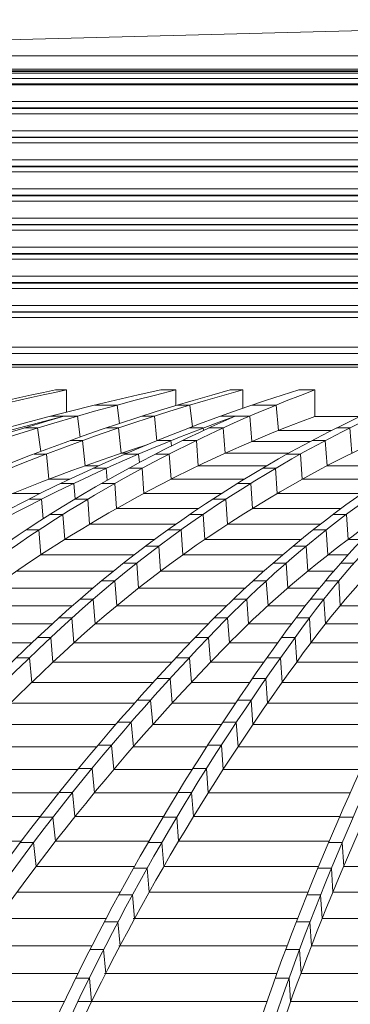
# Model space of a CAD drawing. Header units: millimetres. Extents: x 98865 to 469195, y -12752 to 43452.
# Tile 51 of 98: x 284706 to 285751, y 36623 to 39734. Entities that reach past the tile are written whole.
import ezdxf

# ---------------------------------------------------------------- set-up
doc = ezdxf.new("R2010")
doc.units = ezdxf.units.MM
doc.header["$LTSCALE"] = 0.05
doc.layers.get('0').update_dxf_attribs({"lineweight": 0})

# ---------------------------------------------------------------- blocks, each defined once
blk = doc.blocks.new('fjhhjhjj')
for points, elevation in [([(62541.6, 25335.5), (66935.6, 25450.2)], -4380.3), ([(62541.6, 25335.5), (67084.9, 25335.5)], -4380.3), ([(62541.6, 25294.1), (67084.9, 25294.1)], -4380.3), ([(62531.6, 25288.3), (67084.9, 25288.3)], -4380.3), ([(62532.6, 25286.6), (67084.9, 25286.6)], -4380.3), ([(62573.1, 25264.2), (67084.9, 25264.2)], -8576.5), ([(62574.6, 25281.6), (67084.9, 25281.6)], -4380.3), ([(62567.8, 25247.3), (67084.9, 25247.3)], -8576.5), ([(67084.9, 25244.8), (62931.6, 25244.8)], -8576.5), ([(62841.6, 25191.2), (67084.9, 25191.2)], -4380.3), ([(67084.9, 25171.2), (62841.6, 25171.2)], -8576.5), ([(62934.6, 25169.4), (67084.9, 25169.4)], -4380.3), ([(62934.6, 25152.9), (67084.9, 25152.9)], -4380.3), ([(62841.6, 25099.2), (67084.9, 25099.2)], -4380.3), ([(62841.6, 25079.2), (67084.9, 25079.2)], -4380.3), ([(62934.6, 25077.5), (67084.9, 25077.5)], -4380.3), ([(62934.6, 25060.9), (67084.9, 25060.9)], -4380.3), ([(62841.6, 25007.2), (67084.9, 25007.2)], -4380.3), ([(67084.9, 24987.2), (62841.6, 24987.2)], -8576.5), ([(62934.6, 24985.5), (67084.9, 24985.5)], -4380.3), ([(62934.6, 24969), (67084.9, 24969)], -4380.3), ([(62841.6, 24915.3), (67084.9, 24915.3)], -4380.3), ([(67084.9, 24895.3), (62841.6, 24895.3)], -8576.5), ([(62934.6, 24893.5), (67084.9, 24893.5)], -4380.3), ([(62934.6, 24877), (67084.9, 24877)], -4380.3), ([(62841.6, 24823.3), (67084.9, 24823.3)], -4380.3), ([(67084.9, 24803.3), (62841.6, 24803.3)], -8576.5), ([(62934.6, 24801.6), (67084.9, 24801.6)], -4380.3), ([(62934.6, 24785), (67084.9, 24785)], -4380.3), ([(62841.6, 24731.3), (67084.9, 24731.3)], -4380.3), ([(67084.9, 24711.3), (62841.6, 24711.3)], -8576.5), ([(62934.6, 24709.6), (67084.9, 24709.6)], -4380.3), ([(62934.6, 24693.1), (67084.9, 24693.1)], -4380.3), ([(62841.6, 24639.4), (67084.9, 24639.4)], -4380.3), ([(67084.9, 24619.4), (62841.6, 24619.4)], -8576.5), ([(62934.6, 24617.7), (67084.9, 24617.7)], -4380.3), ([(62934.6, 24601.1), (67084.9, 24601.1)], -4380.3), ([(62841.6, 24547.4), (67084.9, 24547.4)], -4380.3), ([(67084.9, 24527.4), (62841.6, 24527.4)], -8576.5), ([(62934.6, 24525.7), (67084.9, 24525.7)], -4380.3), ([(62934.6, 24509.2), (67084.9, 24509.2)], -4380.3), ([(62772, 24415.3), (67084.9, 24415.3)], -4380.3), ([(67084.9, 24395.3), (62772, 24395.3)], -8576.5), ([(62930.2, 24360.3), (67084.9, 24360.3)], -8576.5), ([(62929.5, 24359.6), (67084.9, 24359.6)], -8576.5), ([(62936.6, 24352.5), (67084.9, 24352.5)], -8576.5), ([(64664.4, 24280.2), (64628.8, 24280.2)], -8576.5), ([(64664.4, 24280.2), (64664.4, 24210.6)], -8576.5), ([(65010.2, 24280.2), (64962.1, 24280.2)], -8576.5), ([(65010.2, 24280.2), (65010.2, 24231)], -8576.5), ([(65221.3, 24280.2), (65182, 24280.2)], -8576.5), ([(65221.3, 24280.2), (65221.3, 24222.1)], -8576.5), ([(65449.4, 24280.2), (65398.2, 24280.2)], -8576.5), ([(65449.4, 24280.2), (65449.4, 24196.8)], -8576.5), ([(64824.1, 24232.5), (64753.5, 24232.5)], -8576.5), ([(64824.1, 24232.5), (64831.8, 24174.4)], -8576.5), ([(65054.5, 24232.5), (65015.3, 24232.5)], -8576.5), ([(65054.5, 24232.5), (65062.6, 24164.2)], -8576.5), ([(65327.1, 24232.5), (65251.5, 24232.5)], -8576.5), ([(65327.1, 24232.5), (65334.1, 24152.2)], -8576.5), ([(64698.9, 24197.6), (64613.6, 24197.6)], -8576.5), ([(64698.9, 24197.6), (64707, 24131.4)], -8576.5), ([(64942.2, 24197.6), (64903, 24197.6)], -8576.5), ([(64942.2, 24197.6), (64950.2, 24119.8)], -8576.5), ([(65244, 24197.6), (65152.3, 24197.6)], -8576.5), ([(65244, 24197.6), (65250.4, 24117.4)], -8576.5), ([(65449.4, 24196.8), (65593.4, 24196.8)], -8576.5), ([(64572.9, 24160.2), (64531.1, 24160.2)], -8576.5), ([(64572.9, 24160.2), (64582.5, 24085.7)], -8576.5), ([(64828.9, 24160.2), (64789.7, 24160.2)], -8576.5), ([(64828.9, 24160.2), (64837.2, 24080.1)], -8576.5), ([(65096.7, 24160.2), (65052.1, 24160.2)], -8576.5), ([(65096.7, 24160.2), (65097.4, 24152.3)], -8576.5), ([(65159.7, 24160.2), (65114.3, 24160.2)], -8576.5), ([(65159.7, 24160.2), (65165.8, 24080.1)], -8576.5), ([(65502.3, 24152.2), (65334.1, 24152.2)], -8576.5), ([(65560.1, 24160.2), (65518.3, 24160.2)], -8576.5), ([(65560.1, 24160.2), (65565.8, 24080.1)], -8576.5), ([(64715, 24120.2), (64675.8, 24120.2)], -8576.5), ([(64715, 24120.2), (64722.9, 24040.3)], -8576.5), ([(64994.5, 24120.2), (64951.3, 24120.2)], -8576.5), ([(64994.5, 24120.2), (64996, 24103.2)], -8576.5), ([(65074.7, 24120.2), (65030.4, 24120.2)], -8576.5), ([(65074.7, 24120.2), (65080.4, 24040.3)], -8576.5), ([(65435.2, 24117.4), (65250.4, 24117.4)], -8576.5), ([(65482.3, 24120.2), (65440.5, 24120.2)], -8576.5), ([(65482.3, 24120.2), (65487.8, 24040.3)], -8576.5), ([(64855.5, 24080.1), (64837.2, 24080.1)], -8576.5), ([(65366.5, 24080.1), (65165.8, 24080.1)], -8576.5), ([(64600.7, 24077.7), (64561.5, 24077.7)], -8576.5), ([(64600.7, 24077.7), (64608.4, 23997.9)], -8576.5), ([(64892.2, 24077.7), (64849.9, 24077.7)], -8576.5), ([(64892.2, 24077.7), (64894.4, 24050.8)], -8576.5), ([(64989.1, 24077.7), (64945.8, 24077.7)], -8576.5), ([(64989.1, 24077.7), (64994.7, 23997.9)], -8576.5), ([(65404, 24077.7), (65362.2, 24077.7)], -8576.5), ([(65404, 24077.7), (65409.3, 23997.9)], -8576.5), ([(64765.1, 24040.3), (64722.9, 24040.3)], -8576.5), ([(64789.8, 24032.7), (64748.3, 24032.7)], -8576.5), ([(64789.8, 24032.7), (64792.9, 23995.1)], -8576.5), ([(64903.2, 24032.7), (64860.7, 24032.7)], -8576.5), ([(64903.2, 24032.7), (64908.7, 23953)], -8576.5), ([(65296.5, 24040.3), (65080.4, 24040.3)], -8576.5), ([(65325.3, 24032.7), (65283.5, 24032.7)], -8576.5), ([(65325.3, 24032.7), (65330.6, 23953)], -8576.5), ([(65727.7, 24040.3), (65487.8, 24040.3)], -8576.5), ([(64673.5, 23997.9), (64608.4, 23997.9)], -8576.5), ([(65225.5, 23997.9), (64994.7, 23997.9)], -8576.5), ([(65663.2, 23997.9), (65409.3, 23997.9)], -8576.5), ([(64687.5, 23985.1), (64646.7, 23985.1)], -8576.5), ([(64687.5, 23985.1), (64691.5, 23935.9)], -8576.5), ([(64817.3, 23985.1), (64775.4, 23985.1)], -8576.5), ([(64817.3, 23985.1), (64822.7, 23905.6)], -8576.5), ([(65246.6, 23985.1), (65204.7, 23985.1)], -8576.5), ([(65246.6, 23985.1), (65251.8, 23905.6)], -8576.5), ([(64581.1, 23953), (64493.8, 23953)], -8576.5), ([(64585.5, 23935), (64545.2, 23935)], -8576.5), ([(64585.5, 23935), (64545.2, 23935)], -8576.5), ([(64585.5, 23935), (64590.6, 23873.5)], -8576.5), ([(64731.4, 23935), (64690, 23935)], -8576.5), ([(64731.4, 23935), (64690, 23935)], -8576.5), ([(64731.4, 23935), (64736.9, 23855.7)], -8576.5), ([(65153.8, 23953), (64908.7, 23953)], -8576.5), ([(65167.8, 23935), (65126, 23935)], -8576.5), ([(65167.8, 23935), (65126, 23935)], -8576.5), ([(65167.8, 23935), (65173.1, 23855.7)], -8576.5), ([(65598, 23953), (65330.6, 23953)], -8576.5), ([(65081.6, 23905.6), (64822.7, 23905.6)], -8576.5), ([(65532.3, 23905.6), (65251.8, 23905.6)], -8576.5), ([(64653, 23887), (64611.9, 23887)], -8576.5), ([(64653, 23887), (64658.8, 23807.9)], -8576.5), ([(65096, 23887), (65054.2, 23887)], -8576.5), ([(65096, 23887), (65101.6, 23807.9)], -8576.5), ([(65549.2, 23887), (65507.3, 23887)], -8576.5), ([(65549.2, 23887), (65554.3, 23807.9)], -8576.5), ([(64576.8, 23838), (64535.9, 23838)], -8576.5), ([(64576.8, 23838), (64582.5, 23759)], -8576.5), ([(65009.2, 23855.7), (64736.9, 23855.7)], -8576.5), ([(65026.2, 23838), (64984.4, 23838)], -8576.5), ([(65026.2, 23838), (65031.7, 23759)], -8576.5), ([(65466.4, 23855.7), (65173.1, 23855.7)], -8576.5), ([(65485.4, 23838), (65443.9, 23838)], -8576.5), ([(65485.4, 23838), (65490.5, 23759)], -8576.5), ([(64943, 23807.9), (64658.8, 23807.9)], -8576.5), ([(65406.3, 23807.9), (65101.6, 23807.9)], -8576.5), ([(65599.2, 23807.9), (65554.3, 23807.9)], -8576.5), ([(64956, 23786.4), (64914.1, 23786.4)], -8576.5), ([(64956, 23786.4), (64961.6, 23707.6)], -8576.5), ([(65421.5, 23786.4), (65380.1, 23786.4)], -8576.5), ([(65421.5, 23786.4), (65426.7, 23707.6)], -8576.5), ([(64878, 23759), (64582.5, 23759)], -8576.5), ([(65347.3, 23759), (65031.7, 23759)], -8576.5), ([(65554.2, 23759), (65490.5, 23759)], -8576.5), ([(64812.7, 23707.6), (64506, 23707.6)], -8576.5), ([(64886.2, 23732.8), (64844.4, 23732.8)], -8576.5), ([(64886.2, 23732.8), (64892.1, 23654.1)], -8576.5), ([(65288.1, 23707.6), (64961.6, 23707.6)], -8576.5), ([(65358.2, 23732.8), (65316.8, 23732.8)], -8576.5), ([(65358.2, 23732.8), (65363.6, 23654.1)], -8576.5), ([(65509, 23707.6), (65426.7, 23707.6)], -8576.5), ([(65572.8, 23732.8), (65530.9, 23732.8)], -8576.5), ([(64817.1, 23677.1), (64775.3, 23677.1)], -8576.5), ([(64817.1, 23677.1), (64823.3, 23598.6)], -8576.5), ([(65295.6, 23677.1), (65254.2, 23677.1)], -8576.5), ([(65295.6, 23677.1), (65301.3, 23598.6)], -8576.5), ([(65525.1, 23677.1), (65483.1, 23677.1)], -8576.5), ([(65525.1, 23677.1), (65529.3, 23598.6)], -8576.5), ([(64747.6, 23654.1), (64430, 23654.1)], -8576.5), ([(65229.1, 23654.1), (64892.1, 23654.1)], -8576.5), ([(65464.1, 23654.1), (65363.6, 23654.1)], -8576.5), ([(64748.7, 23619.4), (64706.9, 23619.4)], -8576.5), ([(64748.7, 23619.4), (64755.1, 23541.1)], -8576.5), ([(65233.9, 23619.4), (65192.3, 23619.4)], -8576.5), ([(65233.9, 23619.4), (65239.8, 23541.1)], -8576.5), ([(65478.2, 23619.4), (65436, 23619.4)], -8576.5), ([(65478.2, 23619.4), (65482.6, 23541.1)], -8576.5), ([(64683, 23598.6), (64354.7, 23598.6)], -8576.5), ([(65170.7, 23598.6), (64823.3, 23598.6)], -8576.5), ([(65419.6, 23598.6), (65301.3, 23598.6)], -8576.5), ([(65855.7, 23598.6), (65529.3, 23598.6)], -8576.5), ([(64681.1, 23559.7), (64639.2, 23559.7)], -8576.5), ([(64681.1, 23559.7), (64687.8, 23481.5)], -8576.5), ([(65173, 23559.7), (65131.2, 23559.7)], -8576.5), ([(65173, 23559.7), (65179.2, 23481.5)], -8576.5), ([(65432.2, 23559.7), (65389.6, 23559.7)], -8576.5), ([(65432.2, 23559.7), (65436.8, 23481.5)], -8576.5), ([(64618.8, 23541.1), (64280, 23541.1)], -8576.5), ([(65112.8, 23541.1), (64755.1, 23541.1)], -8576.5), ([(65375.7, 23541.1), (65239.8, 23541.1)], -8576.5), ([(65824.3, 23541.1), (65482.6, 23541.1)], -8576.5), ([(64614.3, 23497.9), (64572.5, 23497.9)], -8576.5), ([(64614.3, 23497.9), (64572.5, 23497.9)], -8576.5), ([(64614.3, 23497.9), (64621.3, 23420)], -8576.5), ([(65113.2, 23497.9), (65071, 23497.9)], -8576.5), ([(65113.2, 23497.9), (65071, 23497.9)], -8576.5), ([(65113.2, 23497.9), (65119.7, 23420)], -8576.5), ([(65387.1, 23497.9), (65344.1, 23497.9)], -8576.5), ([(65387.1, 23497.9), (65344.1, 23497.9)], -8576.5), ([(65387.1, 23497.9), (65392, 23420)], -8576.5), ([(64555.1, 23481.5), (64206.1, 23481.5)], -8576.5), ([(65055.3, 23481.5), (64687.8, 23481.5)], -8576.5), ([(65332.3, 23481.5), (65179.2, 23481.5)], -8576.5), ([(65793.2, 23481.5), (65436.8, 23481.5)], -8576.5), ([(64547.2, 23434), (64505.3, 23434)], -8576.5), ([(64547.2, 23434), (64554.4, 23356.3)], -8576.5), ([(65052.5, 23434), (65010.3, 23434)], -8576.5), ([(65052.5, 23434), (65059.2, 23356.3)], -8576.5), ([(65341.1, 23434), (65298.1, 23434)], -8576.5), ([(65341.1, 23434), (65346.1, 23356.3)], -8576.5), ([(64997.1, 23420), (64621.3, 23420)], -8576.5), ([(65288.1, 23420), (65119.7, 23420)], -8576.5), ([(65760.9, 23420), (65392, 23420)], -8576.5), ([(64991.4, 23368.1), (64949.2, 23368.1)], -8576.5), ([(64991.4, 23368.1), (64998.3, 23290.6)], -8576.5), ([(65294.7, 23368.1), (65251.7, 23368.1)], -8576.5), ([(65294.7, 23368.1), (65299.8, 23290.6)], -8576.5), ([(64938.4, 23356.3), (64554.4, 23356.3)], -8576.5), ([(65243.5, 23356.3), (65059.2, 23356.3)], -8576.5), ([(65728.3, 23356.3), (65346.1, 23356.3)], -8576.5), ([(64879.2, 23290.6), (64487.1, 23290.6)], -8576.5), ([(64930, 23300.2), (64887.7, 23300.2)], -8576.5), ([(64930, 23300.2), (64937, 23222.9)], -8576.5), ([(65198.5, 23290.6), (64998.3, 23290.6)], -8576.5), ([(65248, 23300.2), (65205, 23300.2)], -8576.5), ([(65248, 23300.2), (65253.2, 23222.9)], -8576.5), ([(65695.3, 23290.6), (65299.8, 23290.6)], -8576.5), ([(64819.7, 23222.9), (64419.5, 23222.9)], -8576.5), ([(64868.3, 23230.2), (64826.1, 23230.2)], -8576.5), ([(64868.3, 23230.2), (64875.6, 23153.1)], -8576.5), ([(65153.2, 23222.9), (64937, 23222.9)], -8576.5), ([(65201, 23230.2), (65158, 23230.2)], -8576.5), ([(65201, 23230.2), (65206.4, 23153.1)], -8576.5), ([(65662, 23222.9), (65253.2, 23222.9)], -8576.5), ([(64760, 23153.1), (64351.7, 23153.1)], -8576.5), ([(64806.6, 23158.3), (64764.3, 23158.3)], -8576.5), ([(64806.6, 23158.3), (64814, 23081.4)], -8576.5), ([(65107.6, 23153.1), (64875.6, 23153.1)], -8576.5), ([(65153.9, 23158.3), (65110.9, 23158.3)], -8576.5), ([(65153.9, 23158.3), (65159.5, 23081.4)], -8576.5), ([(65628.6, 23153.1), (65206.4, 23153.1)], -8576.5), ([(64744.8, 23084.3), (64702.5, 23084.3)], -8576.5), ([(64744.8, 23084.3), (64752.4, 23007.7)], -8576.5), ([(65106.7, 23084.3), (65063.8, 23084.3)], -8576.5), ([(65106.7, 23084.3), (65112.5, 23007.7)], -8576.5), ([(64700.1, 23081.4), (64283.7, 23081.4)], -8576.5), ([(65061.9, 23081.4), (64814, 23081.4)], -8576.5), ([(65595, 23081.4), (65159.5, 23081.4)], -8576.5), ([(64640.2, 23007.7), (64215.8, 23007.7)], -8576.5), ([(64683, 23008.3), (64640.8, 23008.3)], -8576.5), ([(64683.1, 23007.7), (64682.5, 23007.7)], -8576.5), ([(64683, 23008.3), (64690.9, 22932)], -8576.5), ([(65016.2, 23007.7), (64752.4, 23007.7)], -8576.5), ([(65059.6, 23008.3), (65016.6, 23008.3)], -8576.5), ([(65059.6, 23008.3), (65065.5, 22932)], -8576.5), ([(65561.4, 23007.7), (65112.5, 23007.7)], -8576.5), ([(64580.4, 22932), (64147.9, 22932)], -8576.5), ([(64621.4, 22930.4), (64579.1, 22930.4)], -8576.5), ([(64621.4, 22930.4), (64629.4, 22854.3)], -8576.5), ([(64970.5, 22932), (64690.9, 22932)], -8576.5), ([(65012.5, 22930.4), (64969.5, 22930.4)], -8576.5), ([(65012.5, 22930.4), (65018.6, 22854.3)], -8576.5), ([(65527.8, 22932), (65065.5, 22932)], -8576.5), ([(65570.5, 22930.4), (65527.1, 22930.4)], -8576.5), ([(64520.6, 22854.3), (64080.2, 22854.3)], -8576.5), ([(64560, 22850.6), (64517.8, 22850.6)], -8576.5), ([(64560, 22850.6), (64568.3, 22774.7)], -8576.5), ([(64924.8, 22854.3), (64629.4, 22854.3)], -8576.5), ([(64965.7, 22850.6), (64922.7, 22850.6)], -8576.5), ([(64965.7, 22850.6), (64971.9, 22774.7)], -8576.5), ([(65494.2, 22854.3), (65018.6, 22854.3)], -8576.5), ([(65536.1, 22850.6), (65492.6, 22850.6)], -8576.5), ([(65536.1, 22850.6), (65540.6, 22774.7)], -8576.5), ([(64879.4, 22774.7), (64568.3, 22774.7)], -8576.5), ([(65460.8, 22774.7), (64971.9, 22774.7)], -8576.5), ([(66047.7, 22774.7), (65540.6, 22774.7)], -8576.5), ([(64919, 22768.8), (64876.1, 22768.8)], -8576.5), ([(64919, 22768.8), (64925.4, 22693.2)], -8576.5), ([(65501.8, 22768.8), (65458.3, 22768.8)], -8576.5), ([(65501.8, 22768.8), (65506.4, 22693.2)], -8576.5), ([(64834.2, 22693.2), (64507.5, 22693.2)], -8576.5), ([(64872.7, 22685), (64829.7, 22685)], -8576.5), ([(64872.7, 22685), (64879.2, 22609.7)], -8576.5), ([(65427.6, 22693.2), (64925.4, 22693.2)], -8576.5), ([(65467.7, 22685), (65424.3, 22685)], -8576.5), ([(65467.7, 22685), (65472.5, 22609.7)], -8576.5), ([(66026.6, 22693.2), (65506.4, 22693.2)], -8576.5), ([(64789.3, 22609.7), (64447, 22609.7)], -8576.5), ([(64826.8, 22599.3), (64783.8, 22599.3)], -8576.5), ([(64826.8, 22599.3), (64833.4, 22524.3)], -8576.5), ([(65394.6, 22609.7), (64875.2, 22609.7)], -8576.5), ([(65434, 22599.3), (65390.5, 22599.3)], -8576.5), ([(65434, 22599.3), (65438.9, 22524.3)], -8576.5), ([(66005.7, 22609.7), (65472.5, 22609.7)], -8576.5), ([(64744.8, 22524.3), (64386.9, 22524.3)], -8576.5), ([(65361.9, 22524.3), (64829.8, 22524.3)], -8576.5), ([(65985, 22524.3), (65438.9, 22524.3)], -8576.5), ([(64781.3, 22511.7), (64738.3, 22511.7)], -8576.5), ([(64781.3, 22511.7), (64788.1, 22436.9)], -8576.5), ([(65400.6, 22511.7), (65357.2, 22511.7)], -8576.5), ([(65400.6, 22511.7), (65405.6, 22436.9)], -8576.5), ([(64700.7, 22436.9), (64327.4, 22436.9)], -8576.5), ([(65329.6, 22436.9), (64784.7, 22436.9)], -8576.5), ([(65964.6, 22436.9), (65405.6, 22436.9)], -8576.5), ([(64736.3, 22422.1), (64693.4, 22422.1)], -8576.5), ([(64736.3, 22422.1), (64743.3, 22347.6)], -8576.5), ([(65367.7, 22422.1), (65324.2, 22422.1)], -8576.5), ([(65367.7, 22422.1), (65372.8, 22347.6)], -8576.5), ([(64657.1, 22347.6), (64268.5, 22347.6)], -8576.5), ([(65297.7, 22347.6), (64700.1, 22347.6)], -8576.5), ([(65944.4, 22347.6), (65372.8, 22347.6)], -8576.5)]:
    blk.add_lwpolyline(points, dxfattribs=dict(elevation=elevation))
at = {"elevation": -8576.5}
for points in [[(64628.8, 24280.2, 0.061936), (62327.9, 23497.9, 0.050937), (60291.3, 22237.1, 0.043534), (58386.6, 20487.6, 0.037088), (56649.7, 18282.2, 0.031856), (55122, 15673.5)], [(64664.4, 24280.2, 0.061935), (62363.5, 23497.9, 0.050937), (60326.9, 22237.1, 0.043536), (58422.2, 20487.6, 0.037089), (56685.3, 18282.2, 0.031857), (55157.5, 15673.5)], [(64962.1, 24280.2, 0.064033), (62757.2, 23497.9, 0.051922), (60806.3, 22237.1, 0.042903), (58979.3, 20487.6, 0.0359), (57318.7, 18282.2, 0.031172), (55855.7, 15673.5)], [(65010.2, 24280.2, 0.069507), (63034.5, 23497.9, 0.05401), (61285.7, 22237.1, 0.043608), (59650.2, 20487.6, 0.035415), (58158.8, 18282.2, 0.029326), (56847, 15673.5)], [(65182, 24280.2, 0.074832), (63404.9, 23497.9, 0.055576), (61831.8, 22237.1, 0.043071), (60360.7, 20487.6, 0.033892), (59019.2, 18282.2, 0.027439), (57839.2, 15673.5)], [(65221.3, 24280.2, 0.074834), (63444.1, 23497.9, 0.055579), (61871, 22237.1, 0.04307), (60399.9, 20487.6, 0.033892), (59058.4, 18282.2, 0.027439), (57878.4, 15673.5)], [(65398.2, 24280.2, 0.080869), (63825.5, 23497.9, 0.056693), (62433.4, 22237.1, 0.041891), (61131.6, 20487.6, 0.031865), (59944.4, 18282.2, 0.025214), (58900.2, 15673.5)], [(65449.4, 24280.2, 0.088749), (64125.7, 23497.9, 0.056899), (62954.4, 22237.1, 0.038599), (61857.3, 20487.6, 0.027962), (60860.6, 18282.2, 0.022107), (59982.3, 15673.5)], [(65782.1, 24280.2, 0.092351), (64572.5, 23497.9, 0.056293), (63501.7, 22237.1, 0.03774), (62500.4, 20487.6, 0.026996), (61587.2, 18282.2, 0.020557), (60784, 15673.5)], [(65824, 24280.2, 0.092351), (64614.3, 23497.9, 0.056294), (63543.6, 22237.1, 0.03774), (62542.2, 20487.6, 0.026997), (61629.1, 18282.2, 0.020557), (60825.9, 15673.5)], [(66167.3, 24280.2, 0.095728), (65071, 23497.9, 0.055208), (64100.9, 22237.1, 0.035193), (63192.5, 20487.6, 0.024559), (62366.8, 18282.2, 0.018916), (61639.4, 15673.5)], [(66221.9, 24280.2, 0.100998), (65387.1, 23497.9, 0.049884), (64648.3, 22237.1, 0.029939), (63957.3, 20487.6, 0.020184), (63327.2, 18282.2, 0.014863), (62772.9, 15673.5)], [(66414.3, 24280.2, 0.098402), (65801.9, 23497.9, 0.041567), (65259.9, 22237.1, 0.023437), (64752.9, 20487.6, 0.021583), (64080.1, 17026.1, 0.002477), (63884.1, 15673.5)], [(66457.7, 24280.2, 0.098402), (65845.4, 23497.9, 0.041567), (65303.3, 22237.1, 0.023437), (64796.4, 20487.6, 0.015346), (64334.1, 18282.2, 0.011126), (63927.5, 15673.5)], [(64655.9, 24197.6, 0.055235), (62793.6, 23497.9, 0.051921), (60842.6, 22237.1, 0.043033), (59016.2, 20487.6, 0.036034), (57355.1, 18282.2, 0.031172), (55892.1, 15673.5)], [(64655.6, 24197.6, 0.057888), (62996.6, 23497.9, 0.05401), (61247.7, 22237.1, 0.043608), (59612.2, 20487.6, 0.035414), (58120.9, 18282.2, 0.029326), (56809, 15673.5)], [(65198.4, 24197.6, 0.070662), (63865.8, 23497.9, 0.056693), (62473.7, 22237.1, 0.041891), (61171.9, 20487.6, 0.031865), (59984.7, 18282.2, 0.025214), (58940.5, 15673.5)], [(65197.2, 24197.6, 0.073823), (64084.3, 23497.9, 0.056899), (62913, 22237.1, 0.038712), (61816.2, 20487.6, 0.02807), (60819.2, 18282.2, 0.022107), (59940.9, 15673.5)], [(65449.4, 24196.8, 0.089584), (64133.1, 23420, 0.056896), (62965.6, 22163.2, 0.03937), (61874, 20419.3, 0.028701), (60878.6, 18221, 0.010136), (60425.1, 16968.9, 0.008685), (60003, 15620.6)], [(65824, 24196.8, 0.093111), (64621.3, 23420, 0.056297), (63554, 22163.2, 0.037741), (62555.8, 20419.3, 0.026997), (61645.6, 18221, 0.020487), (60844.9, 15620.6)], [(66039.5, 24193.4, 0.085302), (65113.2, 23497.9, 0.055208), (64143.2, 22237.1, 0.035295), (63235, 20487.6, 0.024654), (62409.1, 18282.2, 0.018916), (61681.6, 15673.5)], [(66039.5, 24193.4, 0.081809), (65344.1, 23497.9, 0.049884), (64605.3, 22237.1, 0.029939), (63914.3, 20487.6, 0.020184), (63284.2, 18282.2, 0.014863), (62729.9, 15673.5)], [(66221.9, 24196.8, 0.101926), (65392, 23420, 0.049884), (64655.5, 22163.2, 0.029939), (63966.7, 20419.3, 0.020184), (63338.6, 18221, 0.014712), (62786, 15620.6)], [(66457.7, 24196.8, 0.099364), (65848.9, 23420, 0.041567), (65308.6, 22163.2, 0.023437), (64803.3, 20419.3, 0.015346), (64342.5, 18221, 0.011032), (63937.1, 15620.6)], [(64921.4, 24108, 0.063226), (63454.4, 23420, 0.055579), (61886.4, 22163.2, 0.04307), (60420, 20419.3, 0.033892), (59082.7, 18221, 0.0273), (57906.3, 15620.6)], [(65703, 23913, 0.056808), (65119.7, 23420, 0.055211), (64152.8, 22163.2, 0.035792), (63248.6, 20419.3, 0.025088), (62424.1, 18221, 0.018758), (61698.8, 15620.6)]]:
    blk.add_lwpolyline(points, format="xyb", dxfattribs=at)

msp = doc.modelspace()

# ---------------------------------------------------------------- block references
msp.add_blockref('fjhhjhjj', (220189.5, 14284, -85924.7))

doc.saveas('drawing.dxf')
